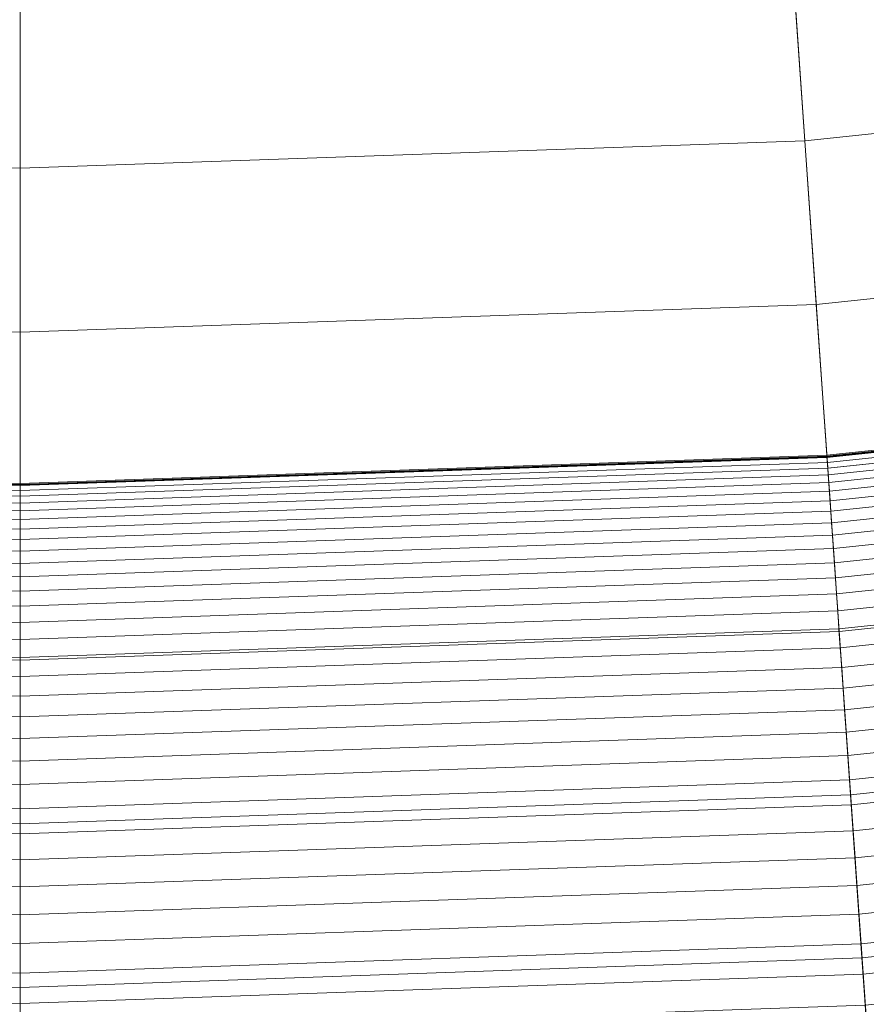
# Model space of a CAD drawing. Header units: centimetres. Extents: x -3.01 to 4.18, y -6.48 to 0.72.
# Tile 81 of 256: x 0.59 to 0.73, y -4.96 to -4.79. Entities that reach past the tile are written whole.
import ezdxf

# ---------------------------------------------------------------- set-up
doc = ezdxf.new("R2010")
doc.units = ezdxf.units.CM
doc.header["$LTSCALE"] = 2.54
doc.layers.add('Lucido design-1', color=7, linetype='Continuous')

# ---------------------------------------------------------------- blocks, each defined once
blk = doc.blocks.new('Gruppo-1')
at = {"color": 142, "linetype": 'Continuous', "lineweight": 9}
for points in [[(0.33533, -6.47076, -13.70234), (0.58636, -6.47952, -13.70234), (0.58636, -2.88306, -13.70234), (0.58621, -2.88305, -13.70234)], [(0.58636, -6.47952, -13.70234), (0.83739, -6.47076, -13.70234), (0.58651, -2.88305, -13.70234), (0.58636, -2.88306, -13.70234)], [(0.58636, -6.47952, -13.70234), (0.58636, -2.88306, -13.70234), (0.58636, -2.88306, -13.70234)], [(0.83739, -6.47076, -13.70234), (1.08719, -6.4445, -13.70234), (0.58666, -2.88304, -13.70234), (0.58651, -2.88305, -13.70234)], [(1.08719, -6.4445, -13.70234), (1.33456, -6.40089, -13.70234), (0.58681, -2.88301, -13.70234), (0.58666, -2.88304, -13.70234)], [(1.33456, -6.40089, -13.70234), (1.57828, -6.34012, -13.70234), (0.58696, -2.88298, -13.70234), (0.58681, -2.88301, -13.70234)], [(1.57828, -6.34012, -13.70234), (1.81716, -6.2625, -13.70234), (0.5871, -2.88293, -13.70234), (0.58696, -2.88298, -13.70234)], [(1.81716, -6.2625, -13.70234), (2.05005, -6.16841, -13.70234), (0.58724, -2.88287, -13.70234), (0.5871, -2.88293, -13.70234)], [(2.05005, -6.16841, -13.70234), (2.27581, -6.0583, -13.70234), (0.58738, -2.88281, -13.70234), (0.58724, -2.88287, -13.70234)], [(2.27581, -6.0583, -13.70234), (2.49334, -5.93271, -13.70234), (0.58751, -2.88273, -13.70234), (0.58738, -2.88281, -13.70234)], [(2.49334, -5.93271, -13.70234), (2.70158, -5.79225, -13.70234), (0.58763, -2.88265, -13.70234), (0.58751, -2.88273, -13.70234)], [(2.70158, -5.79225, -13.70234), (2.89951, -5.63761, -13.70234), (0.58775, -2.88255, -13.70234), (0.58763, -2.88265, -13.70234)], [(2.89951, -5.63761, -13.70234), (3.08618, -5.46953, -13.70234), (0.58786, -2.88245, -13.70234), (0.58775, -2.88255, -13.70234)], [(3.08618, -5.46953, -13.70234), (3.26066, -5.28885, -13.70234), (0.58797, -2.88234, -13.70234), (0.58786, -2.88245, -13.70234)], [(3.26066, -5.28885, -13.70234), (3.42212, -5.09643, -13.70234), (0.58806, -2.88223, -13.70234), (0.58797, -2.88234, -13.70234)], [(3.42212, -5.09643, -13.70234), (3.56976, -4.89322, -13.70234), (0.58815, -2.88211, -13.70234), (0.58806, -2.88223, -13.70234)], [(3.56976, -4.89322, -13.70234), (3.70286, -4.68021, -13.70234), (0.58823, -2.88198, -13.70234), (0.58815, -2.88211, -13.70234)], [(0.71934, -4.78257, -12.84913), (0.85167, -4.76866, -12.84913), (0.8556, -4.79666, -12.85636), (0.72131, -4.81077, -12.85636)], [(0.45338, -4.78257, -12.84913), (0.58636, -4.78722, -12.84913), (0.58636, -4.81549, -12.85636), (0.45141, -4.81077, -12.85636)], [(0.58636, -4.78722, -12.84913), (0.71934, -4.78257, -12.84913), (0.72131, -4.81077, -12.85636), (0.58636, -4.81549, -12.85636)], [(0.58636, -4.78722, -12.84913), (0.58636, -4.81549, -12.85636), (0.58636, -4.81549, -12.85636)], [(0.72131, -4.81077, -12.85636), (0.8556, -4.79666, -12.85636), (0.85953, -4.82463, -12.86369), (0.72328, -4.83895, -12.86369)], [(0.45141, -4.81077, -12.85636), (0.58636, -4.81549, -12.85636), (0.58636, -4.84373, -12.86369), (0.44944, -4.83895, -12.86369)], [(0.58636, -4.81549, -12.85636), (0.72131, -4.81077, -12.85636), (0.72328, -4.83895, -12.86369), (0.58636, -4.84373, -12.86369)], [(0.58636, -4.81549, -12.85636), (0.58636, -4.84373, -12.86369), (0.58636, -4.84373, -12.86369)], [(0.72328, -4.83895, -12.86369), (0.85953, -4.82463, -12.86369), (0.86346, -4.85257, -12.87112), (0.72525, -4.8671, -12.87112)], [(0.44944, -4.83895, -12.86369), (0.58636, -4.84373, -12.86369), (0.58636, -4.87195, -12.87112), (0.44747, -4.8671, -12.87112)], [(0.58636, -4.84373, -12.86369), (0.72328, -4.83895, -12.86369), (0.72525, -4.8671, -12.87112), (0.58636, -4.87195, -12.87112)], [(0.58636, -4.84373, -12.86369), (0.58636, -4.87195, -12.87112), (0.58636, -4.87195, -12.87112)], [(0.72509, -4.86488, -15.25036), (0.86315, -4.85037, -15.25036), (0.86318, -4.85055, -15.14231), (0.72511, -4.86506, -15.14231)], [(0.72509, -4.86488, -16.69211), (0.86315, -4.85037, -16.69211), (0.86315, -4.85037, -15.25036), (0.72509, -4.86488, -15.25036)], [(0.73207, -4.96464, -16.69211), (0.87707, -4.9494, -16.69211), (0.86315, -4.85037, -16.69211), (0.72509, -4.86488, -16.69211)], [(0.72511, -4.86506, -15.14231), (0.86318, -4.85055, -15.14231), (0.86318, -4.85056, -15.14221), (0.72511, -4.86507, -15.14221)], [(0.72511, -4.86508, -15.1421), (0.86318, -4.85056, -15.1421), (0.86318, -4.85057, -15.142), (0.72511, -4.86508, -15.142)], [(0.72511, -4.86507, -15.14221), (0.86318, -4.85056, -15.14221), (0.86318, -4.85056, -15.1421), (0.72511, -4.86508, -15.1421)], [(0.72511, -4.86508, -15.142), (0.86318, -4.85057, -15.142), (0.86318, -4.85058, -15.14189), (0.72511, -4.86509, -15.14189)], [(0.72511, -4.86509, -15.14178), (0.86318, -4.85058, -15.14178), (0.86318, -4.85059, -15.14168), (0.72511, -4.8651, -15.14168)], [(0.72511, -4.86509, -15.14189), (0.86318, -4.85058, -15.14189), (0.86318, -4.85058, -15.14178), (0.72511, -4.86509, -15.14178)], [(0.72511, -4.86511, -15.14157), (0.86318, -4.85059, -15.14157), (0.86318, -4.8506, -15.14147), (0.72511, -4.86511, -15.14147)], [(0.72511, -4.8651, -15.14168), (0.86318, -4.85059, -15.14168), (0.86318, -4.85059, -15.14157), (0.72511, -4.86511, -15.14157)], [(0.72511, -4.86511, -15.14147), (0.86318, -4.8506, -15.14147), (0.86319, -4.85061, -15.14136), (0.72511, -4.86512, -15.14136)], [(0.72511, -4.86513, -15.14126), (0.86319, -4.85061, -15.14126), (0.86319, -4.85062, -15.14115), (0.72511, -4.86513, -15.14115)], [(0.72511, -4.86512, -15.14136), (0.86319, -4.85061, -15.14136), (0.86319, -4.85061, -15.14126), (0.72511, -4.86513, -15.14126)], [(0.72511, -4.86513, -15.14115), (0.86319, -4.85062, -15.14115), (0.86319, -4.85063, -15.14105), (0.72511, -4.86514, -15.14105)], [(0.72511, -4.86515, -15.14094), (0.86319, -4.85063, -15.14094), (0.86319, -4.85064, -15.14084), (0.72511, -4.86515, -15.14084)], [(0.72511, -4.86514, -15.14105), (0.86319, -4.85063, -15.14105), (0.86319, -4.85063, -15.14094), (0.72511, -4.86515, -15.14094)], [(0.72511, -4.86515, -15.14084), (0.86319, -4.85064, -15.14084), (0.86319, -4.85065, -15.14073), (0.72511, -4.86516, -15.14073)], [(0.72511, -4.86517, -15.14063), (0.86319, -4.85065, -15.14063), (0.86319, -4.85066, -15.14052), (0.72511, -4.86517, -15.14052)], [(0.72511, -4.86516, -15.14073), (0.86319, -4.85065, -15.14073), (0.86319, -4.85065, -15.14063), (0.72511, -4.86517, -15.14063)], [(0.72511, -4.86517, -15.14052), (0.86319, -4.85066, -15.14052), (0.86319, -4.85067, -15.14041), (0.72512, -4.86518, -15.14041)], [(0.72512, -4.86518, -15.14031), (0.86319, -4.85067, -15.14031), (0.8632, -4.85068, -15.1402), (0.72512, -4.86519, -15.1402)], [(0.72512, -4.86518, -15.14041), (0.86319, -4.85067, -15.14041), (0.86319, -4.85067, -15.14031), (0.72512, -4.86518, -15.14031)], [(0.72512, -4.86519, -15.1402), (0.8632, -4.85068, -15.1402), (0.8632, -4.85069, -15.1401), (0.72512, -4.8652, -15.1401)], [(0.72512, -4.8652, -15.13999), (0.8632, -4.85069, -15.13999), (0.8632, -4.8507, -15.13989), (0.72512, -4.86521, -15.13989)], [(0.72512, -4.8652, -15.1401), (0.8632, -4.85069, -15.1401), (0.8632, -4.85069, -15.13999), (0.72512, -4.8652, -15.13999)], [(0.72512, -4.86522, -15.13978), (0.8632, -4.8507, -15.13978), (0.8632, -4.85071, -15.13968), (0.72512, -4.86522, -15.13968)], [(0.72512, -4.86521, -15.13989), (0.8632, -4.8507, -15.13989), (0.8632, -4.8507, -15.13978), (0.72512, -4.86522, -15.13978)], [(0.72512, -4.86522, -15.13968), (0.8632, -4.85071, -15.13968), (0.8632, -4.85072, -15.13957), (0.72512, -4.86523, -15.13957)], [(0.72512, -4.86524, -15.13947), (0.8632, -4.85072, -15.13947), (0.8632, -4.85073, -15.13936), (0.72512, -4.86524, -15.13936)], [(0.72512, -4.86523, -15.13957), (0.8632, -4.85072, -15.13957), (0.8632, -4.85072, -15.13947), (0.72512, -4.86524, -15.13947)], [(0.72512, -4.86524, -15.13936), (0.8632, -4.85073, -15.13936), (0.8632, -4.85074, -15.13925), (0.72512, -4.86525, -15.13925)], [(0.72512, -4.86526, -15.13915), (0.8632, -4.85074, -15.13915), (0.86321, -4.85075, -15.13904), (0.72512, -4.86526, -15.13904)], [(0.72512, -4.86525, -15.13925), (0.8632, -4.85074, -15.13925), (0.8632, -4.85074, -15.13915), (0.72512, -4.86526, -15.13915)], [(0.72512, -4.86526, -15.13904), (0.86321, -4.85075, -15.13904), (0.86321, -4.85076, -15.13894), (0.72512, -4.86527, -15.13894)], [(0.72512, -4.86527, -15.13894), (0.86321, -4.85076, -15.13894), (0.86332, -4.8516, -15.12712), (0.72518, -4.86612, -15.12712)], [(0.72518, -4.86612, -15.12712), (0.86332, -4.8516, -15.12712), (0.86346, -4.85259, -15.11532), (0.72525, -4.86711, -15.11532)], [(0.72525, -4.8671, -12.87112), (0.86346, -4.85257, -12.87112), (0.86739, -4.88049, -12.87864), (0.72722, -4.89522, -12.87864)], [(0.72525, -4.86711, -15.11532), (0.86346, -4.85259, -15.11532), (0.86363, -4.85374, -15.10354), (0.72533, -4.86827, -15.10354)], [(0.72533, -4.86827, -15.10354), (0.86363, -4.85374, -15.10354), (0.86381, -4.85505, -15.09177), (0.72542, -4.8696, -15.09177)], [(0.72542, -4.8696, -15.09177), (0.86381, -4.85505, -15.09177), (0.86402, -4.85653, -15.08001), (0.72553, -4.87108, -15.08001)], [(0.72553, -4.87108, -15.08001), (0.86402, -4.85653, -15.08001), (0.86425, -4.85816, -15.06829), (0.72564, -4.87273, -15.06829)], [(0.72564, -4.87273, -15.06829), (0.86425, -4.85816, -15.06829), (0.8645, -4.85996, -15.05658), (0.72577, -4.87454, -15.05658)], [(0.72577, -4.87454, -15.05658), (0.8645, -4.85996, -15.05658), (0.86477, -4.86191, -15.0449), (0.72591, -4.87651, -15.0449)], [(0.72591, -4.87651, -15.0449), (0.86477, -4.86191, -15.0449), (0.86507, -4.86403, -15.03325), (0.72606, -4.87864, -15.03325)], [(0.44065, -4.96464, -16.69211), (0.58636, -4.96973, -16.69211), (0.58636, -4.86973, -16.69211), (0.44763, -4.86488, -16.69211)], [(0.4476, -4.86527, -15.13894), (0.58636, -4.87012, -15.13894), (0.58636, -4.87096, -15.12712), (0.44754, -4.86612, -15.12712)], [(0.4476, -4.8652, -15.13999), (0.58636, -4.87005, -15.13999), (0.58636, -4.87006, -15.13989), (0.4476, -4.86521, -15.13989)], [(0.44761, -4.8652, -15.1401), (0.58636, -4.87004, -15.1401), (0.58636, -4.87005, -15.13999), (0.4476, -4.8652, -15.13999)], [(0.4476, -4.86521, -15.13989), (0.58636, -4.87006, -15.13989), (0.58636, -4.87006, -15.13978), (0.4476, -4.86522, -15.13978)], [(0.4476, -4.86522, -15.13968), (0.58636, -4.87007, -15.13968), (0.58636, -4.87008, -15.13957), (0.4476, -4.86523, -15.13957)], [(0.4476, -4.86522, -15.13978), (0.58636, -4.87006, -15.13978), (0.58636, -4.87007, -15.13968), (0.4476, -4.86522, -15.13968)], [(0.4476, -4.86523, -15.13957), (0.58636, -4.87008, -15.13957), (0.58636, -4.87008, -15.13947), (0.4476, -4.86524, -15.13947)], [(0.4476, -4.86524, -15.13936), (0.58636, -4.87009, -15.13936), (0.58636, -4.8701, -15.13925), (0.4476, -4.86525, -15.13925)], [(0.4476, -4.86524, -15.13947), (0.58636, -4.87008, -15.13947), (0.58636, -4.87009, -15.13936), (0.4476, -4.86524, -15.13936)], [(0.4476, -4.86525, -15.13925), (0.58636, -4.8701, -15.13925), (0.58636, -4.8701, -15.13915), (0.4476, -4.86526, -15.13915)], [(0.4476, -4.86526, -15.13904), (0.58636, -4.87011, -15.13904), (0.58636, -4.87012, -15.13894), (0.4476, -4.86527, -15.13894)], [(0.4476, -4.86526, -15.13915), (0.58636, -4.8701, -15.13915), (0.58636, -4.87011, -15.13904), (0.4476, -4.86526, -15.13904)], [(0.44763, -4.86488, -15.25036), (0.58636, -4.86973, -15.25036), (0.58636, -4.86991, -15.14231), (0.44761, -4.86506, -15.14231)], [(0.44761, -4.86506, -15.14231), (0.58636, -4.86991, -15.14231), (0.58636, -4.86991, -15.14221), (0.44761, -4.86507, -15.14221)], [(0.44761, -4.86507, -15.14221), (0.58636, -4.86991, -15.14221), (0.58636, -4.86992, -15.1421), (0.44761, -4.86508, -15.1421)], [(0.44761, -4.86508, -15.142), (0.58636, -4.86993, -15.142), (0.58636, -4.86993, -15.14189), (0.44761, -4.86509, -15.14189)], [(0.44761, -4.86508, -15.1421), (0.58636, -4.86992, -15.1421), (0.58636, -4.86993, -15.142), (0.44761, -4.86508, -15.142)], [(0.44761, -4.86509, -15.14178), (0.58636, -4.86994, -15.14178), (0.58636, -4.86995, -15.14168), (0.44761, -4.8651, -15.14168)], [(0.44761, -4.86509, -15.14189), (0.58636, -4.86993, -15.14189), (0.58636, -4.86994, -15.14178), (0.44761, -4.86509, -15.14178)], [(0.44761, -4.8651, -15.14168), (0.58636, -4.86995, -15.14168), (0.58636, -4.86995, -15.14157), (0.44761, -4.86511, -15.14157)], [(0.44761, -4.86511, -15.14147), (0.58636, -4.86996, -15.14147), (0.58636, -4.86997, -15.14136), (0.44761, -4.86512, -15.14136)], [(0.44761, -4.86511, -15.14157), (0.58636, -4.86995, -15.14157), (0.58636, -4.86996, -15.14147), (0.44761, -4.86511, -15.14147)], [(0.44761, -4.86512, -15.14136), (0.58636, -4.86997, -15.14136), (0.58636, -4.86997, -15.14126), (0.44761, -4.86513, -15.14126)], [(0.44761, -4.86513, -15.14115), (0.58636, -4.86998, -15.14115), (0.58636, -4.86998, -15.14105), (0.44761, -4.86514, -15.14105)], [(0.44761, -4.86513, -15.14126), (0.58636, -4.86997, -15.14126), (0.58636, -4.86998, -15.14115), (0.44761, -4.86513, -15.14115)], [(0.44761, -4.86514, -15.14105), (0.58636, -4.86998, -15.14105), (0.58636, -4.86999, -15.14094), (0.44761, -4.86515, -15.14094)], [(0.44761, -4.86515, -15.14084), (0.58636, -4.87, -15.14084), (0.58636, -4.87, -15.14073), (0.44761, -4.86516, -15.14073)], [(0.44761, -4.86515, -15.14094), (0.58636, -4.86999, -15.14094), (0.58636, -4.87, -15.14084), (0.44761, -4.86515, -15.14084)], [(0.44761, -4.86516, -15.14073), (0.58636, -4.87, -15.14073), (0.58636, -4.87001, -15.14063), (0.44761, -4.86517, -15.14063)], [(0.44761, -4.86517, -15.14052), (0.58636, -4.87002, -15.14052), (0.58636, -4.87002, -15.14041), (0.44761, -4.86518, -15.14041)], [(0.44761, -4.86517, -15.14063), (0.58636, -4.87001, -15.14063), (0.58636, -4.87002, -15.14052), (0.44761, -4.86517, -15.14052)], [(0.44761, -4.86518, -15.14031), (0.58636, -4.87003, -15.14031), (0.58636, -4.87004, -15.1402), (0.44761, -4.86519, -15.1402)], [(0.44761, -4.86518, -15.14041), (0.58636, -4.87002, -15.14041), (0.58636, -4.87003, -15.14031), (0.44761, -4.86518, -15.14031)], [(0.44761, -4.86519, -15.1402), (0.58636, -4.87004, -15.1402), (0.58636, -4.87004, -15.1401), (0.44761, -4.8652, -15.1401)], [(0.44763, -4.86488, -16.69211), (0.58636, -4.86973, -16.69211), (0.58636, -4.86973, -15.25036), (0.44763, -4.86488, -15.25036)], [(0.58636, -4.86973, -15.25036), (0.72509, -4.86488, -15.25036), (0.72511, -4.86506, -15.14231), (0.58636, -4.86991, -15.14231)], [(0.58636, -4.86973, -16.69211), (0.72509, -4.86488, -16.69211), (0.72509, -4.86488, -15.25036), (0.58636, -4.86973, -15.25036)], [(0.58636, -4.96973, -16.69211), (0.73207, -4.96464, -16.69211), (0.72509, -4.86488, -16.69211), (0.58636, -4.86973, -16.69211)], [(0.58636, -4.86991, -15.14231), (0.72511, -4.86506, -15.14231), (0.72511, -4.86507, -15.14221), (0.58636, -4.86991, -15.14221)], [(0.58636, -4.86991, -15.14221), (0.72511, -4.86507, -15.14221), (0.72511, -4.86508, -15.1421), (0.58636, -4.86992, -15.1421)], [(0.58636, -4.86993, -15.142), (0.72511, -4.86508, -15.142), (0.72511, -4.86509, -15.14189), (0.58636, -4.86993, -15.14189)], [(0.58636, -4.86992, -15.1421), (0.72511, -4.86508, -15.1421), (0.72511, -4.86508, -15.142), (0.58636, -4.86993, -15.142)], [(0.58636, -4.86994, -15.14178), (0.72511, -4.86509, -15.14178), (0.72511, -4.8651, -15.14168), (0.58636, -4.86995, -15.14168)], [(0.58636, -4.86993, -15.14189), (0.72511, -4.86509, -15.14189), (0.72511, -4.86509, -15.14178), (0.58636, -4.86994, -15.14178)], [(0.58636, -4.86995, -15.14168), (0.72511, -4.8651, -15.14168), (0.72511, -4.86511, -15.14157), (0.58636, -4.86995, -15.14157)], [(0.58636, -4.86996, -15.14147), (0.72511, -4.86511, -15.14147), (0.72511, -4.86512, -15.14136), (0.58636, -4.86997, -15.14136)], [(0.58636, -4.86995, -15.14157), (0.72511, -4.86511, -15.14157), (0.72511, -4.86511, -15.14147), (0.58636, -4.86996, -15.14147)], [(0.58636, -4.86997, -15.14136), (0.72511, -4.86512, -15.14136), (0.72511, -4.86513, -15.14126), (0.58636, -4.86997, -15.14126)], [(0.58636, -4.86998, -15.14115), (0.72511, -4.86513, -15.14115), (0.72511, -4.86514, -15.14105), (0.58636, -4.86998, -15.14105)], [(0.58636, -4.86997, -15.14126), (0.72511, -4.86513, -15.14126), (0.72511, -4.86513, -15.14115), (0.58636, -4.86998, -15.14115)], [(0.58636, -4.86998, -15.14105), (0.72511, -4.86514, -15.14105), (0.72511, -4.86515, -15.14094), (0.58636, -4.86999, -15.14094)], [(0.58636, -4.87, -15.14084), (0.72511, -4.86515, -15.14084), (0.72511, -4.86516, -15.14073), (0.58636, -4.87, -15.14073)], [(0.58636, -4.86999, -15.14094), (0.72511, -4.86515, -15.14094), (0.72511, -4.86515, -15.14084), (0.58636, -4.87, -15.14084)], [(0.58636, -4.87, -15.14073), (0.72511, -4.86516, -15.14073), (0.72511, -4.86517, -15.14063), (0.58636, -4.87001, -15.14063)], [(0.58636, -4.87002, -15.14052), (0.72511, -4.86517, -15.14052), (0.72512, -4.86518, -15.14041), (0.58636, -4.87002, -15.14041)], [(0.58636, -4.87001, -15.14063), (0.72511, -4.86517, -15.14063), (0.72511, -4.86517, -15.14052), (0.58636, -4.87002, -15.14052)], [(0.58636, -4.87003, -15.14031), (0.72512, -4.86518, -15.14031), (0.72512, -4.86519, -15.1402), (0.58636, -4.87004, -15.1402)], [(0.58636, -4.87002, -15.14041), (0.72512, -4.86518, -15.14041), (0.72512, -4.86518, -15.14031), (0.58636, -4.87003, -15.14031)], [(0.58636, -4.87004, -15.1402), (0.72512, -4.86519, -15.1402), (0.72512, -4.8652, -15.1401), (0.58636, -4.87004, -15.1401)], [(0.58636, -4.87005, -15.13999), (0.72512, -4.8652, -15.13999), (0.72512, -4.86521, -15.13989), (0.58636, -4.87006, -15.13989)], [(0.58636, -4.87004, -15.1401), (0.72512, -4.8652, -15.1401), (0.72512, -4.8652, -15.13999), (0.58636, -4.87005, -15.13999)], [(0.58636, -4.87006, -15.13989), (0.72512, -4.86521, -15.13989), (0.72512, -4.86522, -15.13978), (0.58636, -4.87006, -15.13978)], [(0.58636, -4.87007, -15.13968), (0.72512, -4.86522, -15.13968), (0.72512, -4.86523, -15.13957), (0.58636, -4.87008, -15.13957)], [(0.58636, -4.87006, -15.13978), (0.72512, -4.86522, -15.13978), (0.72512, -4.86522, -15.13968), (0.58636, -4.87007, -15.13968)], [(0.58636, -4.87008, -15.13957), (0.72512, -4.86523, -15.13957), (0.72512, -4.86524, -15.13947), (0.58636, -4.87008, -15.13947)], [(0.58636, -4.87009, -15.13936), (0.72512, -4.86524, -15.13936), (0.72512, -4.86525, -15.13925), (0.58636, -4.8701, -15.13925)], [(0.58636, -4.87008, -15.13947), (0.72512, -4.86524, -15.13947), (0.72512, -4.86524, -15.13936), (0.58636, -4.87009, -15.13936)], [(0.58636, -4.8701, -15.13925), (0.72512, -4.86525, -15.13925), (0.72512, -4.86526, -15.13915), (0.58636, -4.8701, -15.13915)], [(0.58636, -4.87011, -15.13904), (0.72512, -4.86526, -15.13904), (0.72512, -4.86527, -15.13894), (0.58636, -4.87012, -15.13894)], [(0.58636, -4.8701, -15.13915), (0.72512, -4.86526, -15.13915), (0.72512, -4.86526, -15.13904), (0.58636, -4.87011, -15.13904)], [(0.58636, -4.87012, -15.13894), (0.72512, -4.86527, -15.13894), (0.72518, -4.86612, -15.12712), (0.58636, -4.87096, -15.12712)], [(0.72606, -4.87864, -15.03325), (0.86507, -4.86403, -15.03325), (0.86539, -4.8663, -15.02163), (0.72622, -4.88093, -15.02163)], [(0.44747, -4.8671, -12.87112), (0.58636, -4.87195, -12.87112), (0.58636, -4.90014, -12.87864), (0.44551, -4.89522, -12.87864)], [(0.44747, -4.86711, -15.11532), (0.58636, -4.87196, -15.11532), (0.58636, -4.87313, -15.10354), (0.44739, -4.86827, -15.10354)], [(0.44754, -4.86612, -15.12712), (0.58636, -4.87096, -15.12712), (0.58636, -4.87196, -15.11532), (0.44747, -4.86711, -15.11532)], [(0.58636, -4.87096, -15.12712), (0.72518, -4.86612, -15.12712), (0.72525, -4.86711, -15.11532), (0.58636, -4.87196, -15.11532)], [(0.58636, -4.87195, -12.87112), (0.72525, -4.8671, -12.87112), (0.72722, -4.89522, -12.87864), (0.58636, -4.90014, -12.87864)], [(0.58636, -4.87196, -15.11532), (0.72525, -4.86711, -15.11532), (0.72533, -4.86827, -15.10354), (0.58636, -4.87313, -15.10354)], [(0.72622, -4.88093, -15.02163), (0.86539, -4.8663, -15.02163), (0.86573, -4.86873, -15.01005), (0.72639, -4.88338, -15.01005)], [(0.44739, -4.86827, -15.10354), (0.58636, -4.87313, -15.10354), (0.58636, -4.87445, -15.09177), (0.4473, -4.8696, -15.09177)], [(0.58636, -4.87313, -15.10354), (0.72533, -4.86827, -15.10354), (0.72542, -4.8696, -15.09177), (0.58636, -4.87445, -15.09177)], [(0.72639, -4.88338, -15.01005), (0.86573, -4.86873, -15.01005), (0.8661, -4.87132, -14.99849), (0.72657, -4.88599, -14.99849)], [(0.4473, -4.8696, -15.09177), (0.58636, -4.87445, -15.09177), (0.58636, -4.87594, -15.08001), (0.44719, -4.87108, -15.08001)], [(0.58636, -4.87445, -15.09177), (0.72542, -4.8696, -15.09177), (0.72553, -4.87108, -15.08001), (0.58636, -4.87594, -15.08001)], [(0.58636, -4.86973, -15.25036), (0.58636, -4.86991, -15.14231), (0.58636, -4.86991, -15.14231)], [(0.58636, -4.86973, -16.69211), (0.58636, -4.86973, -15.25036), (0.58636, -4.86973, -15.25036)], [(0.58636, -4.96973, -16.69211), (0.58636, -4.86973, -16.69211), (0.58636, -4.86973, -16.69211)], [(0.58636, -4.86991, -15.14221), (0.58636, -4.86992, -15.1421), (0.58636, -4.86992, -15.1421)], [(0.58636, -4.86991, -15.14231), (0.58636, -4.86991, -15.14221), (0.58636, -4.86991, -15.14221)], [(0.58636, -4.86992, -15.1421), (0.58636, -4.86993, -15.142), (0.58636, -4.86993, -15.142)], [(0.58636, -4.86993, -15.14189), (0.58636, -4.86994, -15.14178), (0.58636, -4.86994, -15.14178)], [(0.58636, -4.86993, -15.142), (0.58636, -4.86993, -15.14189), (0.58636, -4.86993, -15.14189)], [(0.58636, -4.86994, -15.14178), (0.58636, -4.86995, -15.14168), (0.58636, -4.86995, -15.14168)], [(0.58636, -4.86995, -15.14157), (0.58636, -4.86996, -15.14147), (0.58636, -4.86996, -15.14147)], [(0.58636, -4.86995, -15.14168), (0.58636, -4.86995, -15.14157), (0.58636, -4.86995, -15.14157)], [(0.58636, -4.86996, -15.14147), (0.58636, -4.86997, -15.14136), (0.58636, -4.86997, -15.14136)], [(0.58636, -4.86997, -15.14126), (0.58636, -4.86998, -15.14115), (0.58636, -4.86998, -15.14115)], [(0.58636, -4.86997, -15.14136), (0.58636, -4.86997, -15.14126), (0.58636, -4.86997, -15.14126)], [(0.58636, -4.86998, -15.14105), (0.58636, -4.86999, -15.14094), (0.58636, -4.86999, -15.14094)], [(0.58636, -4.86998, -15.14115), (0.58636, -4.86998, -15.14105), (0.58636, -4.86998, -15.14105)], [(0.58636, -4.86999, -15.14094), (0.58636, -4.87, -15.14084), (0.58636, -4.87, -15.14084)], [(0.58636, -4.87, -15.14073), (0.58636, -4.87001, -15.14063), (0.58636, -4.87001, -15.14063)], [(0.58636, -4.87, -15.14084), (0.58636, -4.87, -15.14073), (0.58636, -4.87, -15.14073)], [(0.58636, -4.87001, -15.14063), (0.58636, -4.87002, -15.14052), (0.58636, -4.87002, -15.14052)], [(0.58636, -4.87002, -15.14041), (0.58636, -4.87003, -15.14031), (0.58636, -4.87003, -15.14031)], [(0.58636, -4.87002, -15.14052), (0.58636, -4.87002, -15.14041), (0.58636, -4.87002, -15.14041)], [(0.58636, -4.87003, -15.14031), (0.58636, -4.87004, -15.1402), (0.58636, -4.87004, -15.1402)], [(0.58636, -4.87004, -15.1401), (0.58636, -4.87005, -15.13999), (0.58636, -4.87005, -15.13999)], [(0.58636, -4.87004, -15.1402), (0.58636, -4.87004, -15.1401), (0.58636, -4.87004, -15.1401)], [(0.58636, -4.87005, -15.13999), (0.58636, -4.87006, -15.13989), (0.58636, -4.87006, -15.13989)], [(0.58636, -4.87006, -15.13978), (0.58636, -4.87007, -15.13968), (0.58636, -4.87007, -15.13968)], [(0.58636, -4.87006, -15.13989), (0.58636, -4.87006, -15.13978), (0.58636, -4.87006, -15.13978)], [(0.58636, -4.87007, -15.13968), (0.58636, -4.87008, -15.13957), (0.58636, -4.87008, -15.13957)], [(0.58636, -4.87008, -15.13947), (0.58636, -4.87009, -15.13936), (0.58636, -4.87009, -15.13936)], [(0.58636, -4.87008, -15.13957), (0.58636, -4.87008, -15.13947), (0.58636, -4.87008, -15.13947)], [(0.58636, -4.87009, -15.13936), (0.58636, -4.8701, -15.13925), (0.58636, -4.8701, -15.13925)], [(0.58636, -4.8701, -15.13915), (0.58636, -4.87011, -15.13904), (0.58636, -4.87011, -15.13904)], [(0.58636, -4.8701, -15.13925), (0.58636, -4.8701, -15.13915), (0.58636, -4.8701, -15.13915)], [(0.58636, -4.87011, -15.13904), (0.58636, -4.87012, -15.13894), (0.58636, -4.87012, -15.13894)], [(0.58636, -4.87012, -15.13894), (0.58636, -4.87096, -15.12712), (0.58636, -4.87096, -15.12712)], [(0.44719, -4.87108, -15.08001), (0.58636, -4.87594, -15.08001), (0.58636, -4.87759, -15.06829), (0.44708, -4.87273, -15.06829)], [(0.58636, -4.87096, -15.12712), (0.58636, -4.87196, -15.11532), (0.58636, -4.87196, -15.11532)], [(0.58636, -4.87594, -15.08001), (0.72553, -4.87108, -15.08001), (0.72564, -4.87273, -15.06829), (0.58636, -4.87759, -15.06829)], [(0.58636, -4.87195, -12.87112), (0.58636, -4.90014, -12.87864), (0.58636, -4.90014, -12.87864)], [(0.58636, -4.87196, -15.11532), (0.58636, -4.87313, -15.10354), (0.58636, -4.87313, -15.10354)], [(0.72657, -4.88599, -14.99849), (0.8661, -4.87132, -14.99849), (0.86648, -4.87407, -14.98698), (0.72676, -4.88876, -14.98698)], [(0.44708, -4.87273, -15.06829), (0.58636, -4.87759, -15.06829), (0.58636, -4.87941, -15.05658), (0.44695, -4.87454, -15.05658)], [(0.58636, -4.87759, -15.06829), (0.72564, -4.87273, -15.06829), (0.72577, -4.87454, -15.05658), (0.58636, -4.87941, -15.05658)], [(0.58636, -4.87313, -15.10354), (0.58636, -4.87445, -15.09177), (0.58636, -4.87445, -15.09177)], [(0.44695, -4.87454, -15.05658), (0.58636, -4.87941, -15.05658), (0.58636, -4.88138, -15.0449), (0.44681, -4.87651, -15.0449)], [(0.58636, -4.87445, -15.09177), (0.58636, -4.87594, -15.08001), (0.58636, -4.87594, -15.08001)], [(0.58636, -4.87941, -15.05658), (0.72577, -4.87454, -15.05658), (0.72591, -4.87651, -15.0449), (0.58636, -4.88138, -15.0449)], [(0.72676, -4.88876, -14.98698), (0.86648, -4.87407, -14.98698), (0.86689, -4.87698, -14.9755), (0.72697, -4.89168, -14.9755)], [(0.44681, -4.87651, -15.0449), (0.58636, -4.88138, -15.0449), (0.58636, -4.88351, -15.03325), (0.44667, -4.87864, -15.03325)], [(0.58636, -4.87594, -15.08001), (0.58636, -4.87759, -15.06829), (0.58636, -4.87759, -15.06829)], [(0.58636, -4.88138, -15.0449), (0.72591, -4.87651, -15.0449), (0.72606, -4.87864, -15.03325), (0.58636, -4.88351, -15.03325)], [(0.72697, -4.89168, -14.9755), (0.86689, -4.87698, -14.9755), (0.86732, -4.88004, -14.96407), (0.72718, -4.89477, -14.96407)], [(0.44667, -4.87864, -15.03325), (0.58636, -4.88351, -15.03325), (0.58636, -4.88581, -15.02163), (0.44651, -4.88093, -15.02163)], [(0.58636, -4.87759, -15.06829), (0.58636, -4.87941, -15.05658), (0.58636, -4.87941, -15.05658)], [(0.58636, -4.88351, -15.03325), (0.72606, -4.87864, -15.03325), (0.72622, -4.88093, -15.02163), (0.58636, -4.88581, -15.02163)], [(0.58636, -4.87941, -15.05658), (0.58636, -4.88138, -15.0449), (0.58636, -4.88138, -15.0449)], [(0.72718, -4.89477, -14.96407), (0.86732, -4.88004, -14.96407), (0.86777, -4.88326, -14.95268), (0.72741, -4.89801, -14.95268)], [(0.72722, -4.89522, -12.87864), (0.86739, -4.88049, -12.87864), (0.87131, -4.90838, -12.88626), (0.72918, -4.92332, -12.88626)], [(0.44651, -4.88093, -15.02163), (0.58636, -4.88581, -15.02163), (0.58636, -4.88827, -15.01005), (0.44633, -4.88338, -15.01005)], [(0.58636, -4.88581, -15.02163), (0.72622, -4.88093, -15.02163), (0.72639, -4.88338, -15.01005), (0.58636, -4.88827, -15.01005)], [(0.58636, -4.88138, -15.0449), (0.58636, -4.88351, -15.03325), (0.58636, -4.88351, -15.03325)], [(0.44633, -4.88338, -15.01005), (0.58636, -4.88827, -15.01005), (0.58636, -4.89088, -14.99849), (0.44615, -4.88599, -14.99849)], [(0.58636, -4.88827, -15.01005), (0.72639, -4.88338, -15.01005), (0.72657, -4.88599, -14.99849), (0.58636, -4.89088, -14.99849)], [(0.58636, -4.88351, -15.03325), (0.58636, -4.88581, -15.02163), (0.58636, -4.88581, -15.02163)], [(0.72741, -4.89801, -14.95268), (0.86777, -4.88326, -14.95268), (0.86825, -4.88663, -14.94134), (0.72765, -4.90141, -14.94134)], [(0.58636, -4.88581, -15.02163), (0.58636, -4.88827, -15.01005), (0.58636, -4.88827, -15.01005)], [(0.44615, -4.88599, -14.99849), (0.58636, -4.89088, -14.99849), (0.58636, -4.89366, -14.98698), (0.44596, -4.88876, -14.98698)], [(0.58636, -4.89088, -14.99849), (0.72657, -4.88599, -14.99849), (0.72676, -4.88876, -14.98698), (0.58636, -4.89366, -14.98698)], [(0.72765, -4.90141, -14.94134), (0.86825, -4.88663, -14.94134), (0.86874, -4.89016, -14.93004), (0.7279, -4.90496, -14.93004)], [(0.44596, -4.88876, -14.98698), (0.58636, -4.89366, -14.98698), (0.58636, -4.89659, -14.9755), (0.44575, -4.89168, -14.9755)], [(0.58636, -4.88827, -15.01005), (0.58636, -4.89088, -14.99849), (0.58636, -4.89088, -14.99849)], [(0.58636, -4.89366, -14.98698), (0.72676, -4.88876, -14.98698), (0.72697, -4.89168, -14.9755), (0.58636, -4.89659, -14.9755)], [(0.58636, -4.89088, -14.99849), (0.58636, -4.89366, -14.98698), (0.58636, -4.89366, -14.98698)], [(0.7279, -4.90496, -14.93004), (0.86874, -4.89016, -14.93004), (0.86926, -4.89384, -14.9188), (0.72816, -4.90867, -14.9188)], [(0.44575, -4.89168, -14.9755), (0.58636, -4.89659, -14.9755), (0.58636, -4.89969, -14.96407), (0.44554, -4.89477, -14.96407)], [(0.58636, -4.89659, -14.9755), (0.72697, -4.89168, -14.9755), (0.72718, -4.89477, -14.96407), (0.58636, -4.89969, -14.96407)], [(0.58636, -4.89366, -14.98698), (0.58636, -4.89659, -14.9755), (0.58636, -4.89659, -14.9755)], [(0.72816, -4.90867, -14.9188), (0.86926, -4.89384, -14.9188), (0.8698, -4.89768, -14.9076), (0.72843, -4.91254, -14.9076)], [(0.44551, -4.89522, -12.87864), (0.58636, -4.90014, -12.87864), (0.58636, -4.92831, -12.88626), (0.44354, -4.92332, -12.88626)], [(0.44554, -4.89477, -14.96407), (0.58636, -4.89969, -14.96407), (0.58636, -4.90294, -14.95268), (0.44531, -4.89801, -14.95268)], [(0.58636, -4.89969, -14.96407), (0.72718, -4.89477, -14.96407), (0.72741, -4.89801, -14.95268), (0.58636, -4.90294, -14.95268)], [(0.58636, -4.90014, -12.87864), (0.72722, -4.89522, -12.87864), (0.72918, -4.92332, -12.88626), (0.58636, -4.92831, -12.88626)], [(0.58636, -4.89659, -14.9755), (0.58636, -4.89969, -14.96407), (0.58636, -4.89969, -14.96407)], [(0.72843, -4.91254, -14.9076), (0.8698, -4.89768, -14.9076), (0.87036, -4.90167, -14.89647), (0.72871, -4.91656, -14.89647)], [(0.44531, -4.89801, -14.95268), (0.58636, -4.90294, -14.95268), (0.58636, -4.90634, -14.94134), (0.44507, -4.90141, -14.94134)], [(0.58636, -4.90294, -14.95268), (0.72741, -4.89801, -14.95268), (0.72765, -4.90141, -14.94134), (0.58636, -4.90634, -14.94134)], [(0.58636, -4.89969, -14.96407), (0.58636, -4.90294, -14.95268), (0.58636, -4.90294, -14.95268)], [(0.58636, -4.90014, -12.87864), (0.58636, -4.92831, -12.88626), (0.58636, -4.92831, -12.88626)], [(0.44507, -4.90141, -14.94134), (0.58636, -4.90634, -14.94134), (0.58636, -4.90991, -14.93004), (0.44482, -4.90496, -14.93004)], [(0.58636, -4.90634, -14.94134), (0.72765, -4.90141, -14.94134), (0.7279, -4.90496, -14.93004), (0.58636, -4.90991, -14.93004)], [(0.72871, -4.91656, -14.89647), (0.87036, -4.90167, -14.89647), (0.87094, -4.90581, -14.88538), (0.729, -4.92073, -14.88538)], [(0.58636, -4.90294, -14.95268), (0.58636, -4.90634, -14.94134), (0.58636, -4.90634, -14.94134)], [(0.44482, -4.90496, -14.93004), (0.58636, -4.90991, -14.93004), (0.58636, -4.91363, -14.9188), (0.44457, -4.90867, -14.9188)], [(0.58636, -4.90991, -14.93004), (0.7279, -4.90496, -14.93004), (0.72816, -4.90867, -14.9188), (0.58636, -4.91363, -14.9188)], [(0.729, -4.92073, -14.88538), (0.87094, -4.90581, -14.88538), (0.87155, -4.9101, -14.87436), (0.7293, -4.92505, -14.87436)], [(0.58636, -4.90634, -14.94134), (0.58636, -4.90991, -14.93004), (0.58636, -4.90991, -14.93004)], [(0.44457, -4.90867, -14.9188), (0.58636, -4.91363, -14.9188), (0.58636, -4.9175, -14.9076), (0.44429, -4.91254, -14.9076)], [(0.58636, -4.91363, -14.9188), (0.72816, -4.90867, -14.9188), (0.72843, -4.91254, -14.9076), (0.58636, -4.9175, -14.9076)], [(0.72918, -4.92332, -12.88626), (0.87131, -4.90838, -12.88626), (0.87522, -4.93625, -12.89398), (0.73114, -4.95139, -12.89398)], [(0.58636, -4.90991, -14.93004), (0.58636, -4.91363, -14.9188), (0.58636, -4.91363, -14.9188)], [(0.7293, -4.92505, -14.87436), (0.87155, -4.9101, -14.87436), (0.87217, -4.91455, -14.8634), (0.72962, -4.92953, -14.8634)], [(0.44429, -4.91254, -14.9076), (0.58636, -4.9175, -14.9076), (0.58636, -4.92153, -14.89647), (0.44401, -4.91656, -14.89647)], [(0.58636, -4.9175, -14.9076), (0.72843, -4.91254, -14.9076), (0.72871, -4.91656, -14.89647), (0.58636, -4.92153, -14.89647)], [(0.58636, -4.91363, -14.9188), (0.58636, -4.9175, -14.9076), (0.58636, -4.9175, -14.9076)], [(0.72962, -4.92953, -14.8634), (0.87217, -4.91455, -14.8634), (0.87282, -4.91914, -14.8525), (0.72994, -4.93416, -14.8525)], [(0.44401, -4.91656, -14.89647), (0.58636, -4.92153, -14.89647), (0.58636, -4.92571, -14.88538), (0.44372, -4.92073, -14.88538)], [(0.58636, -4.92153, -14.89647), (0.72871, -4.91656, -14.89647), (0.729, -4.92073, -14.88538), (0.58636, -4.92571, -14.88538)], [(0.58636, -4.9175, -14.9076), (0.58636, -4.92153, -14.89647), (0.58636, -4.92153, -14.89647)], [(0.72994, -4.93416, -14.8525), (0.87282, -4.91914, -14.8525), (0.87348, -4.92388, -14.84167), (0.73027, -4.93893, -14.84167)], [(0.44372, -4.92073, -14.88538), (0.58636, -4.92571, -14.88538), (0.58636, -4.93005, -14.87436), (0.44342, -4.92505, -14.87436)], [(0.58636, -4.92571, -14.88538), (0.729, -4.92073, -14.88538), (0.7293, -4.92505, -14.87436), (0.58636, -4.93005, -14.87436)], [(0.58636, -4.92153, -14.89647), (0.58636, -4.92571, -14.88538), (0.58636, -4.92571, -14.88538)], [(0.44354, -4.92332, -12.88626), (0.58636, -4.92831, -12.88626), (0.58636, -4.95645, -12.89398), (0.44158, -4.95139, -12.89398)], [(0.58636, -4.92831, -12.88626), (0.72918, -4.92332, -12.88626), (0.73114, -4.95139, -12.89398), (0.58636, -4.95645, -12.89398)], [(0.73027, -4.93893, -14.84167), (0.87348, -4.92388, -14.84167), (0.87417, -4.92877, -14.8309), (0.73062, -4.94386, -14.8309)], [(0.44342, -4.92505, -14.87436), (0.58636, -4.93005, -14.87436), (0.58636, -4.93453, -14.8634), (0.44311, -4.92953, -14.8634)], [(0.58636, -4.93005, -14.87436), (0.7293, -4.92505, -14.87436), (0.72962, -4.92953, -14.8634), (0.58636, -4.93453, -14.8634)], [(0.58636, -4.92571, -14.88538), (0.58636, -4.93005, -14.87436), (0.58636, -4.93005, -14.87436)], [(0.44311, -4.92953, -14.8634), (0.58636, -4.93453, -14.8634), (0.58636, -4.93917, -14.8525), (0.44278, -4.93416, -14.8525)], [(0.58636, -4.92831, -12.88626), (0.58636, -4.95645, -12.89398), (0.58636, -4.95645, -12.89398)], [(0.58636, -4.93453, -14.8634), (0.72962, -4.92953, -14.8634), (0.72994, -4.93416, -14.8525), (0.58636, -4.93917, -14.8525)], [(0.73062, -4.94386, -14.8309), (0.87417, -4.92877, -14.8309), (0.87488, -4.9338, -14.8202), (0.73097, -4.94893, -14.8202)], [(0.58636, -4.93005, -14.87436), (0.58636, -4.93453, -14.8634), (0.58636, -4.93453, -14.8634)], [(0.44278, -4.93416, -14.8525), (0.58636, -4.93917, -14.8525), (0.58636, -4.94396, -14.84167), (0.44245, -4.93893, -14.84167)], [(0.58636, -4.93917, -14.8525), (0.72994, -4.93416, -14.8525), (0.73027, -4.93893, -14.84167), (0.58636, -4.94396, -14.84167)], [(0.58636, -4.93453, -14.8634), (0.58636, -4.93917, -14.8525), (0.58636, -4.93917, -14.8525)], [(0.73097, -4.94893, -14.8202), (0.87488, -4.9338, -14.8202), (0.87561, -4.93899, -14.80958), (0.73134, -4.95415, -14.80958)], [(0.73114, -4.95139, -12.89398), (0.87522, -4.93625, -12.89398), (0.87913, -4.96409, -12.9018), (0.73311, -4.97944, -12.9018)], [(0.44245, -4.93893, -14.84167), (0.58636, -4.94396, -14.84167), (0.58636, -4.94889, -14.8309), (0.4421, -4.94386, -14.8309)], [(0.58636, -4.94396, -14.84167), (0.73027, -4.93893, -14.84167), (0.73062, -4.94386, -14.8309), (0.58636, -4.94889, -14.8309)], [(0.58636, -4.93917, -14.8525), (0.58636, -4.94396, -14.84167), (0.58636, -4.94396, -14.84167)], [(0.73134, -4.95415, -14.80958), (0.87561, -4.93899, -14.80958), (0.87635, -4.94431, -14.79903), (0.73171, -4.95951, -14.79903)], [(0.4421, -4.94386, -14.8309), (0.58636, -4.94889, -14.8309), (0.58636, -4.95398, -14.8202), (0.44175, -4.94893, -14.8202)], [(0.58636, -4.94889, -14.8309), (0.73062, -4.94386, -14.8309), (0.73097, -4.94893, -14.8202), (0.58636, -4.95398, -14.8202)], [(0.58636, -4.94396, -14.84167), (0.58636, -4.94889, -14.8309), (0.58636, -4.94889, -14.8309)], [(0.73171, -4.95951, -14.79903), (0.87635, -4.94431, -14.79903), (0.87712, -4.94978, -14.78855), (0.7321, -4.96503, -14.78855)], [(0.44175, -4.94893, -14.8202), (0.58636, -4.95398, -14.8202), (0.58636, -4.95921, -14.80958), (0.44139, -4.95415, -14.80958)], [(0.58636, -4.94889, -14.8309), (0.58636, -4.95398, -14.8202), (0.58636, -4.95398, -14.8202)], [(0.58636, -4.95398, -14.8202), (0.73097, -4.94893, -14.8202), (0.73134, -4.95415, -14.80958), (0.58636, -4.95921, -14.80958)], [(0.44158, -4.95139, -12.89398), (0.58636, -4.95645, -12.89398), (0.58636, -4.98456, -12.9018), (0.43962, -4.97944, -12.9018)], [(0.58636, -4.95645, -12.89398), (0.73114, -4.95139, -12.89398), (0.73311, -4.97944, -12.9018), (0.58636, -4.98456, -12.9018)], [(0.44139, -4.95415, -14.80958), (0.58636, -4.95921, -14.80958), (0.58636, -4.96459, -14.79903), (0.44101, -4.95951, -14.79903)], [(0.58636, -4.95398, -14.8202), (0.58636, -4.95921, -14.80958), (0.58636, -4.95921, -14.80958)], [(0.58636, -4.95921, -14.80958), (0.73134, -4.95415, -14.80958), (0.73171, -4.95951, -14.79903), (0.58636, -4.96459, -14.79903)], [(0.58636, -4.95645, -12.89398), (0.58636, -4.98456, -12.9018), (0.58636, -4.98456, -12.9018)], [(0.58636, -4.95921, -14.80958), (0.58636, -4.96459, -14.79903), (0.58636, -4.96459, -14.79903)]]:
    blk.add_3dface(points, dxfattribs=at)

msp = doc.modelspace()

# ---------------------------------------------------------------- block references
at = {"layer": 'Lucido design-1', "color": 7}
msp.add_blockref('Gruppo-1', (0, 0), dxfattribs=at)

doc.saveas('drawing.dxf')
